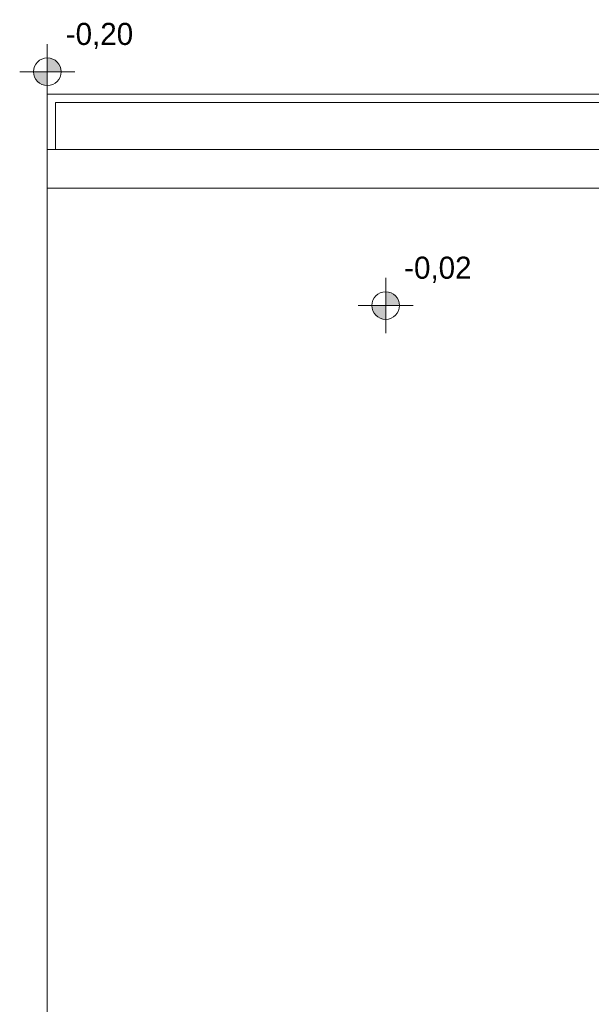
# Model space of a CAD drawing. Header units: inches. Extents: x -515158 to -470211, y -1887 to 84268.
# Tile 6 of 102: x -515158 to -511017, y 6726 to 13857. Entities that reach past the tile are written whole.
import ezdxf

# ---------------------------------------------------------------- set-up
doc = ezdxf.new("R2010")
doc.units = ezdxf.units.IN
doc.header["$MEASUREMENT"] = 0
for name, color, linetype, lineweight in [('#podkład', 252, 'Continuous', 9), ('Arch teren_Nr_Pióra__5', 252, 'Continuous', 13), ('INWENT RZĘDNE_Nr_Pióra__21', 252, 'Continuous', 9), ('INWENT TEREN_Nr_Pióra__21', 252, 'Continuous', 9), ('INWENT.ŚCIANY_Nr_Pióra__21', 252, 'Continuous', 9)]:
    doc.layers.add(name, color=color, linetype=linetype, lineweight=lineweight)
doc.styles.add('GENERATED_STYLE_3', font='txt')

# ---------------------------------------------------------------- blocks, each defined once
blk = doc.blocks.new('parter')
at = {"layer": 'INWENT RZĘDNE_Nr_Pióra__21', "linetype": 'Continuous'}
for points in [[(-514958.3, 45609.8), (-514858.3, 45609.8), (-514865.9, 45648.1), (-514887.6, 45680.6), (-514920.1, 45702.2), (-514958.3, 45709.8)], [(-514958.3, 45609.8), (-515058.3, 45609.8), (-515050.7, 45571.6), (-515029, 45539.1), (-514996.6, 45517.5), (-514958.3, 45509.8)], [(-512507.1, 43916.8), (-512407.1, 43916.8), (-512414.8, 43955.1), (-512436.4, 43987.5), (-512468.9, 44009.2), (-512507.1, 44016.8)], [(-512507.1, 43916.8), (-512607.1, 43916.8), (-512599.5, 43878.5), (-512577.9, 43846.1), (-512545.4, 43824.4), (-512507.1, 43816.8)]]:
    blk.add_hatch(color=252, dxfattribs=at).paths.add_polyline_path(points, flags=0)
at = {"layer": 'Arch teren_Nr_Pióra__5', "color": 252, "linetype": 'Continuous'}
for p, q in [((-514958.3, 45047.6), (-514958.3, 45447.6)), ((-514958.3, 45447.6), (-509853.3, 45447.6)), ((-514898.3, 45047.6), (-514898.3, 45387.6)), ((-514898.3, 45387.6), (-509853.3, 45387.6))]:
    blk.add_line(p, q, dxfattribs=at)
at = {"layer": 'INWENT RZĘDNE_Nr_Pióra__21', "color": 252, "linetype": 'Continuous'}
for p, q in [((-514958.3, 45409.8), (-514958.3, 45809.8)), ((-515158.3, 45609.8), (-514758.3, 45609.8)), ((-512507.1, 43716.8), (-512507.1, 44116.8)), ((-512707.1, 43916.8), (-512307.1, 43916.8))]:
    blk.add_line(p, q, dxfattribs=at)
for centre in [(-514958.3, 45609.8), (-512507.1, 43916.8)]:
    blk.add_circle(centre, 100, dxfattribs=at)
at = {"layer": 'INWENT TEREN_Nr_Pióra__21', "color": 252, "linetype": 'Continuous'}
blk.add_line((-514958.3, 36997.6), (-514958.3, 44767.6), dxfattribs=at)
at = {"layer": 'INWENT.ŚCIANY_Nr_Pióra__21', "color": 252, "linetype": 'Continuous'}
for p, q in [((-514958.3, 45047.6), (-514958.3, 44767.6)), ((-509798.3, 45047.6), (-514958.3, 45047.6)), ((-514958.3, 44767.6), (-509798.3, 44767.6))]:
    blk.add_line(p, q, dxfattribs=at)
at = {"layer": 'INWENT RZĘDNE_Nr_Pióra__21', "color": 252, "char_height": 160, "attachment_point": 7, "style": 'GENERATED_STYLE_3'}
for s, insert in [('{-0,20}', (-514824.3, 45774.2)), ('{-0,02}', (-512373.1, 44081.1))]:
    blk.add_mtext(s, dxfattribs=dict(at, insert=insert))

msp = doc.modelspace()

# ---------------------------------------------------------------- block references
at = {"layer": '#podkład'}
msp.add_blockref('parter', (0, -32129.9), dxfattribs=at)

doc.saveas('drawing.dxf')
